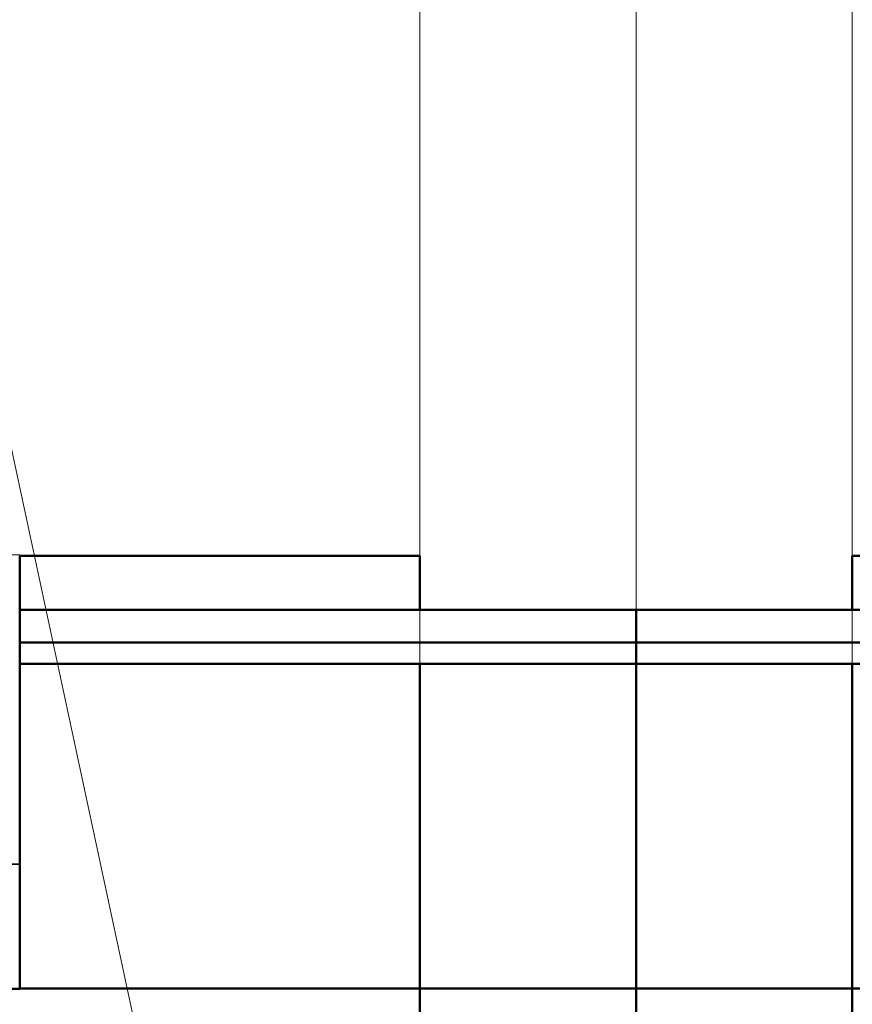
# Model space of a CAD drawing. Header units: millimetres. Extents: x -125 to 26481, y 4748 to 39818.
# Tile 53 of 104: x 17551 to 18322, y 37493 to 38403. Entities that reach past the tile are written whole.
import ezdxf

# ---------------------------------------------------------------- set-up
doc = ezdxf.new("R2010")
doc.units = ezdxf.units.MM
doc.linetypes.add('ADSK_Штриховая_ш3 п1_5', pattern=[225, 150, -75])
for name, color, linetype, lineweight in [('A-COLS-____-MCUT', 52, 'Continuous', 50), ('A-COLS-____-OTLN', 52, 'Continuous', 20), ('A-DETL-____-MBND', 5, 'ADSK_Штриховая_ш3 п1_5', 20), ('A-DOOR-____-MCUT', 31, 'Continuous', 35), ('A-DOOR-____-OTLN', 31, 'Continuous', 20), ('A-GENM-____-MCUT', 13, 'Continuous', 50), ('A-GENM-____-OTLN', 13, 'Continuous', 20), ('A-PART-____-MCUT', 2, 'Continuous', 50), ('A-PART-____-OTLN', 2, 'Continuous', 20), ('A-WALL-____-MCUT', 113, 'Continuous', 50), ('A-WALL-____-OTLN', 113, 'Continuous', 20), ('M-EQPM-___-IDEN', 50, 'Continuous', 20), ('S-BEAM-____-OTLN', 12, 'Continuous', 20)]:
    doc.layers.add(name, color=color, linetype=linetype, lineweight=lineweight)

# ---------------------------------------------------------------- blocks, each defined once
blk = doc.blocks.new('Прямая форма - V line-609275-В_Этаж 02_Отопление')
at = {"layer": 'A-DETL-____-MBND', "color": 253}
for p, q in [((-100, 8850), (-100, 7770)), ((100, 8850), (-100, 8850)), ((100, 7720), (100, 8850))]:
    blk.add_line(p, q, dxfattribs=at)
blk = doc.blocks.new('Прямая форма - BMR - 002-609276-В_Этаж 02_Отопление')
blk.add_blockref('Прямая форма - V line-609275-В_Этаж 02_Отопление', (0, 0))
blk = doc.blocks.new('Прямая форма - V line-609682-В_Этаж 02_Отопление')
at = {"layer": 'A-DETL-____-MBND', "color": 253}
for p, q in [((-100, 8850), (-100, 7720)), ((100, 8850), (-100, 8850)), ((100, 7770), (100, 8850))]:
    blk.add_line(p, q, dxfattribs=at)
blk = doc.blocks.new('Прямая форма - BMR - 002-609683-В_Этаж 02_Отопление')
blk.add_blockref('Прямая форма - V line-609682-В_Этаж 02_Отопление', (0, 0))
blk = doc.blocks.new('Прямая форма - V line-610177-В_Этаж 02_Отопление')
at = {"layer": 'A-DOOR-____-MCUT', "color": 53}
for p, q in [((28, 400), (0, 400)), ((0, 400), (0, 285)), ((0, 285), (40, 285))]:
    blk.add_line(p, q, dxfattribs=at)
blk = doc.blocks.new('Прямая форма - კარ2-610178-В_Этаж 02_Отопление')
blk.add_blockref('Прямая форма - V line-610177-В_Этаж 02_Отопление', (0, 0))
blk = doc.blocks.new('Прямая форма - Insulation - Thermal Break-610615-В_Этаж 02_Отопление')
at = {"layer": 'A-WALL-____-MCUT', "color": 9}
for p, q in [((2360, 80), (1789.92, 80)), ((2360, 50), (2360, 80)), ((1789.92, 50), (2360, 50))]:
    blk.add_line(p, q, dxfattribs=at)
blk = doc.blocks.new('Прямая форма - Masonry Block - Structural-610616-В_Этаж 02_Отопление')
at = {"layer": 'A-WALL-____-MCUT', "color": 9}
for p, q in [((2160, 400), (1789.92, 400)), ((2160, 100), (2160, 400)), ((1789.92, 100), (2160, 100))]:
    blk.add_line(p, q, dxfattribs=at)
blk = doc.blocks.new('Прямая форма - Concrete - Structural-610617-В_Этаж 02_Отопление')
at = {"layer": 'A-WALL-____-MCUT', "color": 9}
for p, q in [((2062.57, 100), (2359.97, 100)), ((2359.97, 100), (2360, 100)), ((2360, 100), (2360, 87.5)), ((2360, 87.5), (2360, 80)), ((2359.96, 80), (2062.57, 80)), ((2360, 80), (2359.96, 80))]:
    blk.add_line(p, q, dxfattribs=at)
at = {"layer": 'A-WALL-____-OTLN', "color": 253}
for p, q in [((2062.57, 100), (2359.97, 100)), ((2359.97, 100), (2360, 100)), ((2360, 87.5), (2360, 100)), ((2360, 87.5), (2360, 80)), ((2359.96, 80), (2062.57, 80)), ((2359.96, 80), (2360, 80))]:
    blk.add_line(p, q, dxfattribs=at)
blk = doc.blocks.new('Прямая форма - Gypsum Plasterboard - Waterproof-610618-В_Этаж 02_Отопление')
at = {"layer": 'A-WALL-____-MCUT', "color": 9}
for p, q in [((2160, 50), (1789.92, 50)), ((2160, 0), (2160, 50)), ((1789.92, 0), (2160, 0))]:
    blk.add_line(p, q, dxfattribs=at)
blk = doc.blocks.new('Прямая форма - SW - 009-610619-В_Этаж 02_Отопление')
for name in ['Прямая форма - Masonry Block - Structural-610616-В_Этаж 02_Отопление', 'Прямая форма - Concrete - Structural-610617-В_Этаж 02_Отопление', 'Прямая форма - Insulation - Thermal Break-610615-В_Этаж 02_Отопление', 'Прямая форма - Gypsum Plasterboard - Waterproof-610618-В_Этаж 02_Отопление']:
    blk.add_blockref(name, (0, 0))
blk = doc.blocks.new('Family - Insulation - Thermal Break-610621-В_Этаж 02_Отопление')
at = {"layer": 'A-PART-____-MCUT', "color": 9}
for p, q in [((2360, 80), (1789.92, 80)), ((2360, 50), (2360, 80)), ((1789.92, 50), (2360, 50))]:
    blk.add_line(p, q, dxfattribs=at)
blk = doc.blocks.new('Family - Masonry Block - Structural-610623-В_Этаж 02_Отопление')
at = {"layer": 'A-PART-____-MCUT', "color": 9}
for p, q in [((2160, 400), (1789.92, 400)), ((2160, 100), (2160, 400)), ((1789.92, 100), (2160, 100))]:
    blk.add_line(p, q, dxfattribs=at)
blk = doc.blocks.new('Family - Concrete - Structural-610625-В_Этаж 02_Отопление')
at = {"layer": 'A-PART-____-MCUT', "color": 9}
for p, q in [((2062.57, 100), (2359.97, 100)), ((2359.97, 100), (2360, 100)), ((2360, 100), (2360, 87.5)), ((2360, 87.5), (2360, 80)), ((2359.96, 80), (2062.57, 80)), ((2360, 80), (2359.96, 80))]:
    blk.add_line(p, q, dxfattribs=at)
at = {"layer": 'A-PART-____-OTLN', "color": 253}
for p, q in [((2062.57, 100), (2359.97, 100)), ((2359.97, 100), (2360, 100)), ((2360, 87.5), (2360, 100)), ((2360, 87.5), (2360, 80)), ((2359.96, 80), (2062.57, 80)), ((2359.96, 80), (2360, 80))]:
    blk.add_line(p, q, dxfattribs=at)
blk = doc.blocks.new('Family - Gypsum Plasterboard - Waterproof-610629-В_Этаж 02_Отопление')
at = {"layer": 'A-PART-____-MCUT', "color": 9}
for p, q in [((2160, 50), (1789.92, 50)), ((2160, 0), (2160, 50)), ((1789.92, 0), (2160, 0))]:
    blk.add_line(p, q, dxfattribs=at)
blk = doc.blocks.new('Прямая форма - V line-610729-В_Этаж 02_Отопление')
at = {"layer": 'A-WALL-____-MCUT', "color": 9}
for p, q in [((7470, 0), (3930, 0)), ((7470, -200), (7470, 0)), ((3930, -200), (7470, -200))]:
    blk.add_line(p, q, dxfattribs=at)
at = {"layer": 'A-WALL-____-OTLN', "color": 253}
for p, q in [((7800.39, 0), (7770, 0)), ((7770, -78.4), (7770, 0)), ((7800.39, 0), (7820, 0)), ((7820, -78.39), (7820, 0)), ((7770, -78.4), (7770, -199.97)), ((7820, -199.96), (7820, -78.39)), ((7770, -199.97), (7770, -200)), ((7788.75, -200), (7770, -200)), ((7788.75, -200), (7820, -200)), ((7820, -199.96), (7820, -200))]:
    blk.add_line(p, q, dxfattribs=at)
blk = doc.blocks.new('Прямая форма - SW - 012-610730-В_Этаж 02_Отопление')
blk.add_blockref('Прямая форма - V line-610729-В_Этаж 02_Отопление', (0, 0))
blk = doc.blocks.new('Прямая форма - Concrete - Structural-610941-В_Этаж 02_Отопление')
at = {"layer": 'A-WALL-____-MCUT', "color": 9}
for p, q in [((1789.92, -89.57), (1789.92, -80)), ((1789.92, -80), (2062.57, -80)), ((2062.57, -80), (2359.96, -80)), ((2359.96, -80), (2360, -80)), ((2360, -80), (2360, -87.5)), ((1789.92, -100), (1789.92, -89.57)), ((2360, -87.5), (2360, -100)), ((2062.57, -100), (1789.92, -100)), ((2359.97, -100), (2062.57, -100)), ((2360, -100), (2359.97, -100))]:
    blk.add_line(p, q, dxfattribs=at)
at = {"layer": 'A-WALL-____-OTLN', "color": 253}
for p, q in [((1789.92, -80), (1789.92, -89.57)), ((2062.57, -80), (1789.92, -80)), ((2062.57, -80), (2359.96, -80)), ((2360, -80), (2359.96, -80)), ((2360, -87.5), (2360, -80)), ((1789.92, -89.57), (1789.92, -100)), ((2360, -100), (2360, -87.5)), ((1789.92, -100), (2062.57, -100)), ((2062.57, -100), (2359.97, -100)), ((2359.97, -100), (2360, -100))]:
    blk.add_line(p, q, dxfattribs=at)
blk = doc.blocks.new('Прямая форма - Gypsum Plasterboard - Waterproof-610942-В_Этаж 02_Отопление')
at = {"layer": 'A-WALL-____-MCUT', "color": 9}
for p, q in [((2160, 0), (1789.92, 0)), ((1789.92, 0), (1789.92, -50)), ((2160, -50), (2160, 0)), ((1789.92, -50), (2160, -50))]:
    blk.add_line(p, q, dxfattribs=at)
blk = doc.blocks.new('Прямая форма - Insulation - Thermal Break-610943-В_Этаж 02_Отопление')
at = {"layer": 'A-WALL-____-MCUT', "color": 9}
for p, q in [((2360, -50), (1789.92, -50)), ((1789.92, -50), (1789.92, -80)), ((2360, -80), (2360, -50)), ((1789.92, -80), (2360, -80))]:
    blk.add_line(p, q, dxfattribs=at)
blk = doc.blocks.new('Прямая форма - Masonry Block - Structural-610944-В_Этаж 02_Отопление')
at = {"layer": 'A-WALL-____-MCUT', "color": 9}
for p, q in [((2160, -100), (1789.92, -100)), ((1789.92, -100), (1789.92, -400)), ((2160, -400), (2160, -100)), ((1789.92, -400), (2160, -400))]:
    blk.add_line(p, q, dxfattribs=at)
blk = doc.blocks.new('Прямая форма - SW - 009-610945-В_Этаж 02_Отопление')
for name in ['Прямая форма - Gypsum Plasterboard - Waterproof-610942-В_Этаж 02_Отопление', 'Прямая форма - Insulation - Thermal Break-610943-В_Этаж 02_Отопление', 'Прямая форма - Concrete - Structural-610941-В_Этаж 02_Отопление', 'Прямая форма - Masonry Block - Structural-610944-В_Этаж 02_Отопление']:
    blk.add_blockref(name, (0, 0))
blk = doc.blocks.new('Family - Concrete - Structural-610947-В_Этаж 02_Отопление')
at = {"layer": 'A-PART-____-MCUT', "color": 9}
for p, q in [((1789.92, -89.57), (1789.92, -80)), ((1789.92, -80), (2062.57, -80)), ((2062.57, -80), (2359.96, -80)), ((2359.96, -80), (2360, -80)), ((2360, -80), (2360, -87.5)), ((1789.92, -100), (1789.92, -89.57)), ((2360, -87.5), (2360, -100)), ((2062.57, -100), (1789.92, -100)), ((2359.97, -100), (2062.57, -100)), ((2360, -100), (2359.97, -100))]:
    blk.add_line(p, q, dxfattribs=at)
at = {"layer": 'A-PART-____-OTLN', "color": 253}
for p, q in [((1789.92, -80), (1789.92, -89.57)), ((2062.57, -80), (1789.92, -80)), ((2062.57, -80), (2359.96, -80)), ((2360, -80), (2359.96, -80)), ((2360, -87.5), (2360, -80)), ((1789.92, -89.57), (1789.92, -100)), ((2360, -100), (2360, -87.5)), ((1789.92, -100), (2062.57, -100)), ((2062.57, -100), (2359.97, -100)), ((2359.97, -100), (2360, -100))]:
    blk.add_line(p, q, dxfattribs=at)
blk = doc.blocks.new('Family - კარ2-610949-В_Этаж 02_Отопление')
at = {"layer": 'A-GENM-____-MCUT', "lineweight": 9}
for p, q in [((500, 1), (-500, 1)), ((500, -401), (500, 1)), ((-500, -401), (500, -401))]:
    blk.add_line(p, q, dxfattribs=at)
blk = doc.blocks.new('Family - Gypsum Plasterboard - Waterproof-610951-В_Этаж 02_Отопление')
at = {"layer": 'A-PART-____-MCUT', "color": 9}
for p, q in [((2160, 0), (1789.92, 0)), ((1789.92, 0), (1789.92, -50)), ((2160, -50), (2160, 0)), ((1789.92, -50), (2160, -50))]:
    blk.add_line(p, q, dxfattribs=at)
blk = doc.blocks.new('Family - Insulation - Thermal Break-610953-В_Этаж 02_Отопление')
at = {"layer": 'A-PART-____-MCUT', "color": 9}
for p, q in [((2360, -50), (1789.92, -50)), ((1789.92, -50), (1789.92, -80)), ((2360, -80), (2360, -50)), ((1789.92, -80), (2360, -80))]:
    blk.add_line(p, q, dxfattribs=at)
blk = doc.blocks.new('Family - Masonry Block - Structural-610955-В_Этаж 02_Отопление')
at = {"layer": 'A-PART-____-MCUT', "color": 9}
for p, q in [((2160, -100), (1789.92, -100)), ((1789.92, -100), (1789.92, -400)), ((2160, -400), (2160, -100)), ((1789.92, -400), (2160, -400))]:
    blk.add_line(p, q, dxfattribs=at)
blk = doc.blocks.new('Прямая форма - V line-610957-В_Этаж 02_Отопление')
at = {"layer": 'A-WALL-____-OTLN', "color": 253}
for p, q in [((786.86, 0), (100, 0)), ((100, -78.39), (100, 0)), ((150, 0), (1230, 0)), ((150, 0), (1230, 0)), ((786.86, 0), (806.47, 0)), ((806.47, 0), (1230, 0)), ((1230, -200), (1230, 0)), ((1230, -72.73), (1230, 0)), ((1230, -200), (1230, 0)), ((1230, -200), (1230, -72.73)), ((100, -199.96), (100, -78.39)), ((100, -200), (100, -199.96)), ((1230, -200), (100, -200)), ((510.91, -200), (100, -200)), ((1230, -200), (100, -200)), ((510.91, -200), (1230, -200))]:
    blk.add_line(p, q, dxfattribs=at)
blk = doc.blocks.new('Прямая форма - SW - 012-610958-В_Этаж 02_Отопление')
at = {"layer": 'A-GENM-____-OTLN', "lineweight": 9}
blk.add_line((150, 0), (1230, 0), dxfattribs=at)
blk.add_blockref('Прямая форма - V line-610957-В_Этаж 02_Отопление', (0, 0))
blk = doc.blocks.new('Прямая форма - V line-611083-В_Этаж 02_Отопление')
at = {"layer": 'A-WALL-____-OTLN', "color": 253}
for p, q in [((100, 200), (1230, 200)), ((100, 199.96), (100, 200)), ((1230, 200), (100, 200)), ((806.25, 200), (100, 200)), ((100, 78.39), (100, 199.96)), ((806.25, 200), (1230, 200)), ((1230, 200), (1230, 127.27)), ((1230, 200), (1230, 0)), ((1230, 0), (1230, 200)), ((1230, 127.27), (1230, 0)), ((100, 0), (100, 78.39)), ((119.61, 0), (100, 0)), ((510.91, 0), (119.61, 0)), ((1230, 0), (150, 0)), ((150, 0), (1230, 0)), ((510.91, 0), (1230, 0))]:
    blk.add_line(p, q, dxfattribs=at)
blk = doc.blocks.new('Прямая форма - SW - 012-611084-В_Этаж 02_Отопление')
at = {"layer": 'A-GENM-____-OTLN', "lineweight": 9}
blk.add_line((150, 0), (1230, 0), dxfattribs=at)
blk.add_blockref('Прямая форма - V line-611083-В_Этаж 02_Отопление', (0, 0))
blk = doc.blocks.new('Прямая форма - V line-611165-В_Этаж 02_Отопление')
at = {"layer": 'A-COLS-____-MCUT', "color": 9}
for p, q in [((-100, 32.35), (-100, 150)), ((-100, 150), (21.57, 150)), ((21.57, 150), (100, 150)), ((100, 150), (100, 90.73)), ((100, 90.73), (100, 40.91)), ((100, 40.91), (100, -150)), ((-100, -150), (-100, 32.35)), ((-21.6, -150), (-100, -150)), ((99.97, -150), (-21.6, -150)), ((100, -150), (99.97, -150))]:
    blk.add_line(p, q, dxfattribs=at)
at = {"layer": 'A-COLS-____-OTLN', "color": 253}
for p, q in [((21.57, 150), (-100, 150)), ((-100, 32.35), (-100, 150)), ((21.57, 150), (100, 150)), ((100, 90.73), (100, 150)), ((100, 40.91), (100, 90.73)), ((100, -150), (100, 40.91)), ((-100, 32.35), (-100, -150)), ((-21.6, -150), (-100, -150)), ((-21.6, -150), (99.97, -150)), ((99.97, -150), (100, -150))]:
    blk.add_line(p, q, dxfattribs=at)
blk = doc.blocks.new('Прямая форма - CRE - 001-611166-В_Этаж 02_Отопление')
blk.add_blockref('Прямая форма - V line-611165-В_Этаж 02_Отопление', (0, 0))
blk = doc.blocks.new('Прямая форма - Timber - Floor-611369-В_Этаж 02_Отопление')
at = {"layer": 'A-DETL-____-MBND', "color": 253}
blk.add_line((-200, -1080), (-200, 0), dxfattribs=at)
blk = doc.blocks.new('Прямая форма - SLA - 009-611372-В_Этаж 02_Отопление')
blk.add_blockref('Прямая форма - Timber - Floor-611369-В_Этаж 02_Отопление', (0, 0))
blk = doc.blocks.new('Family - Timber - Floor-611376-В_Этаж 02_Отопление')
at = {"layer": 'A-DETL-____-MBND', "color": 253}
blk.add_line((-200, -1080), (-200, 0), dxfattribs=at)
blk = doc.blocks.new('Прямая форма - V line-611828-В_Этаж 02_Отопление')
at = {"layer": 'A-WALL-____-MCUT', "color": 9}
for p, q in [((7470, 200), (3930, 200)), ((7470, 0), (7470, 200)), ((3930, 0), (7470, 0))]:
    blk.add_line(p, q, dxfattribs=at)
at = {"layer": 'A-WALL-____-OTLN', "color": 253}
for p, q in [((7770, 199.97), (7770, 200)), ((7801.25, 200), (7770, 200)), ((7770, 121.57), (7770, 199.97)), ((7801.25, 200), (7820, 200)), ((7820, 199.96), (7820, 200)), ((7820, 121.57), (7820, 199.96)), ((7770, 121.57), (7770, 0)), ((7820, 0), (7820, 121.57)), ((7789.61, 0), (7770, 0)), ((7789.61, 0), (7820, 0))]:
    blk.add_line(p, q, dxfattribs=at)
blk = doc.blocks.new('Прямая форма - SW - 012-611829-В_Этаж 02_Отопление')
blk.add_blockref('Прямая форма - V line-611828-В_Этаж 02_Отопление', (0, 0))
blk = doc.blocks.new('Прямая форма - V line-611894-В_Этаж 02_Отопление')
at = {"layer": 'A-COLS-____-MCUT', "color": 9}
for p, q in [((-100, -32.35), (-100, 150)), ((-100, 150), (21.57, 150)), ((21.57, 150), (100, 150)), ((100, 150), (100, 32.35)), ((100, 32.35), (100, -150)), ((-100, -91.62), (-100, -32.35)), ((-100, -150), (-100, -91.62)), ((-99.97, -150), (-100, -150)), ((21.6, -150), (-99.97, -150)), ((100, -150), (21.6, -150))]:
    blk.add_line(p, q, dxfattribs=at)
at = {"layer": 'A-COLS-____-OTLN', "color": 253}
for p, q in [((21.57, 150), (-100, 150)), ((-100, 150), (-100, -32.35)), ((21.57, 150), (100, 150)), ((100, 150), (100, 32.35)), ((100, 32.35), (100, -150)), ((-100, -32.35), (-100, -91.62)), ((-100, -91.62), (-100, -150)), ((-99.97, -150), (-100, -150)), ((21.6, -150), (-99.97, -150)), ((21.6, -150), (100, -150))]:
    blk.add_line(p, q, dxfattribs=at)
blk = doc.blocks.new('Прямая форма - CRE - 001-611895-В_Этаж 02_Отопление')
blk.add_blockref('Прямая форма - V line-611894-В_Этаж 02_Отопление', (0, 0))
blk = doc.blocks.new('V line_ifc_RVT-1-В_Этаж 02_Отопление')
at = {"layer": 'A-COLS-____-OTLN', "color": 253, "lineweight": 20, "rotation": 180}
for name, p in [('Прямая форма - CRE - 001-611895-В_Этаж 02_Отопление', (33763.24, 37657.63)), ('Прямая форма - CRE - 001-611166-В_Этаж 02_Отопление', (33963.24, 37657.63))]:
    blk.add_blockref(name, p, dxfattribs=at)
at = {"layer": 'A-DOOR-____-OTLN', "color": 253, "lineweight": 20, "rotation": 180}
blk.add_blockref('Прямая форма - კარ2-610178-В_Этаж 02_Отопление', (33293.16, 37907.63), dxfattribs=at)
at = {"layer": 'A-GENM-____-OTLN', "color": 253, "lineweight": 20}
for name, p in [('Прямая форма - SLA - 009-611372-В_Этаж 02_Отопление', (33863.24, 38987.63)), ('Family - კარ2-610949-В_Этаж 02_Отопление', (32793.16, 37907.63))]:
    blk.add_blockref(name, p, dxfattribs=at)
at = {"layer": 'A-PART-____-OTLN', "color": 253, "lineweight": 20}
for name, p in [('Family - Timber - Floor-611376-В_Этаж 02_Отопление', (33863.24, 38987.63)), ('Family - Gypsum Plasterboard - Waterproof-610951-В_Этаж 02_Отопление', (31503.24, 37907.63)), ('Family - Insulation - Thermal Break-610953-В_Этаж 02_Отопление', (31503.24, 37907.63)), ('Family - Concrete - Structural-610947-В_Этаж 02_Отопление', (31503.24, 37907.63)), ('Family - Masonry Block - Structural-610955-В_Этаж 02_Отопление', (31503.24, 37907.63))]:
    blk.add_blockref(name, p, dxfattribs=at)
at = {"layer": 'A-PART-____-OTLN', "color": 253, "lineweight": 20, "rotation": 180}
for name in ['Family - Gypsum Plasterboard - Waterproof-610629-В_Этаж 02_Отопление', 'Family - Insulation - Thermal Break-610621-В_Этаж 02_Отопление', 'Family - Concrete - Structural-610625-В_Этаж 02_Отопление', 'Family - Masonry Block - Structural-610623-В_Этаж 02_Отопление']:
    blk.add_blockref(name, (36223.24, 37907.63), dxfattribs=at)
at = {"layer": 'A-WALL-____-OTLN', "color": 253, "lineweight": 20}
for name, p, rotation in [('Прямая форма - SW - 012-610958-В_Этаж 02_Отопление', (33663.24, 37757.63), 90), ('Прямая форма - SW - 012-611084-В_Этаж 02_Отопление', (34063.24, 37757.63), 90), ('Прямая форма - SW - 009-610619-В_Этаж 02_Отопление', (36223.24, 37907.63), 180), ('Прямая форма - SW - 012-610730-В_Этаж 02_Отопление', (33663.24, 30037.63), 90), ('Прямая форма - SW - 012-611829-В_Этаж 02_Отопление', (34063.24, 30037.63), 90)]:
    blk.add_blockref(name, p, dxfattribs=dict(at, rotation=rotation))
blk.add_blockref('Прямая форма - SW - 009-610945-В_Этаж 02_Отопление', (31503.24, 37907.63), dxfattribs=at)
at = {"layer": 'S-BEAM-____-OTLN', "color": 253, "lineweight": 20}
for name, p in [('Прямая форма - BMR - 002-609276-В_Этаж 02_Отопление', (33763.24, 30137.63)), ('Прямая форма - BMR - 002-609683-В_Этаж 02_Отопление', (33963.24, 30137.63))]:
    blk.add_blockref(name, p, dxfattribs=at)

msp = doc.modelspace()

# ---------------------------------------------------------------- linework, layer by layer
at = {"layer": 'M-EQPM-___-IDEN'}
msp.add_line((17850.7, 36575.55), (17515.23, 38139.63), dxfattribs=at)

# ---------------------------------------------------------------- block references
at = {"lineweight": 9}
msp.add_blockref('V line_ifc_RVT-1-В_Этаж 02_Отопление', (-15741.71, 0), dxfattribs=at)

doc.saveas('drawing.dxf')
